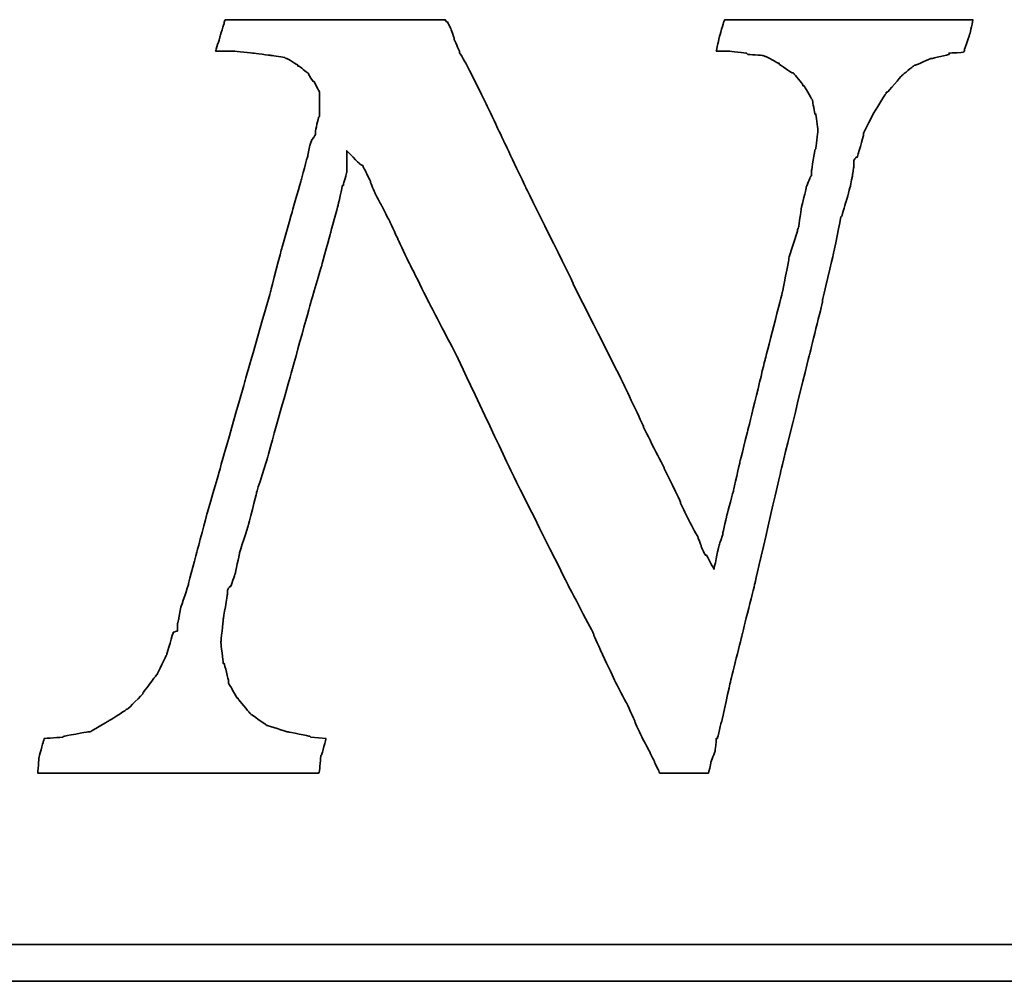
# Model space of a CAD drawing. Header units: millimetres. Extents: x 13 to 548, y 152 to 342.
# Tile 43 of 47: x 442.71 to 448.39, y 198.62 to 204.16. Entities that reach past the tile are written whole.
import ezdxf

# ---------------------------------------------------------------- set-up
doc = ezdxf.new("R2010")
doc.units = ezdxf.units.MM
doc.header["$LTSCALE"] = 0.15
doc.layers.add('DIM', color=4, linetype='CONTINUOUS')
doc.layers.add('layer 1', color=7, linetype='CONTINUOUS')

# ---------------------------------------------------------------- blocks, each defined once
blk = doc.blocks.new('TBI MOTION logo(完整正式版)')
at = {"layer": 'layer 1', "color": 22, "lineweight": 35}
for points, knots in [([(58.92625, -7.91875), (58.92625, -7.91875), (58.58625, -7.89375), (58.58625, -7.89375), (58.58625, -7.89375), (58.58625, -7.89375), (58.56625, -7.87125), (58.56625, -7.87125), (58.56625, -7.87125), (58.56625, -7.87125), (58.08375, -7.77375), (58.08375, -7.77375), (58.08375, -7.77375), (58.08375, -7.77375), (58.06125, -7.77375), (58.06125, -7.77375), (58.06125, -7.77375), (58.06125, -7.77375), (57.62625, -7.63125), (57.62625, -7.63125), (57.62625, -7.63125), (57.62625, -7.63125), (57.60625, -7.63125), (57.60625, -7.63125), (57.60625, -7.63125), (57.60625, -7.63125), (57.58125, -7.60625), (57.58125, -7.60625), (57.58125, -7.60625), (57.58125, -7.60625), (57.26625, -7.38875), (57.26625, -7.38875), (57.26625, -7.38875), (57.26625, -7.38875), (57.24625, -7.36875), (57.24625, -7.36875), (57.24625, -7.36875), (57.24625, -7.36875), (57.22125, -7.34375), (57.22125, -7.34375), (57.22125, -7.34375), (57.22125, -7.34375), (56.98125, -7.05375), (56.98125, -7.05375), (56.98125, -7.05375), (56.98125, -7.05375), (56.98125, -7.02875), (56.98125, -7.02875), (56.98125, -7.02875), (56.98125, -7.02875), (56.95625, -7.02875), (56.95625, -7.02875), (56.95625, -7.02875), (56.95625, -7.02875), (56.76625, -6.69625), (56.76625, -6.69625), (56.76625, -6.69625), (56.76625, -6.69625), (56.76625, -6.67125), (56.76625, -6.67125), (56.76625, -6.67125), (56.76625, -6.67125), (56.76625, -6.64875), (56.76625, -6.64875), (56.76625, -6.64875), (56.76625, -6.64875), (56.67125, -6.26375), (56.67125, -6.26375), (56.67125, -6.26375), (56.67125, -6.26375), (56.64625, -6.26375), (56.64625, -6.26375), (56.64625, -6.26375), (56.64625, -6.26375), (56.64625, -6.23875), (56.64625, -6.23875), (56.64625, -6.23875), (56.64625, -6.23875), (56.59625, -5.80875), (56.59625, -5.80875), (56.59625, -5.80875), (56.59625, -5.80875), (56.59625, -5.78375), (56.59625, -5.78375), (56.59625, -5.78375), (56.59625, -5.78375), (56.64625, -5.30375), (56.64625, -5.30375), (56.64625, -5.30375), (56.64625, -5.30375), (56.64625, -5.27875), (56.64625, -5.27875), (56.64625, -5.27875), (56.64625, -5.27875), (56.74125, -4.72875), (56.74125, -4.72875), (56.74125, -4.72875), (56.74125, -4.72875), (56.74125, -4.67875), (56.74125, -4.67875), (56.74125, -4.67875), (56.74125, -4.67875), (56.74125, -4.63375), (56.74125, -4.63375), (56.74125, -4.63375), (56.74125, -4.63375), (56.79125, -4.55875), (56.79125, -4.55875), (56.79125, -4.55875), (56.79125, -4.55875), (56.81125, -4.55875), (56.81125, -4.55875), (56.81125, -4.55875), (56.81125, -4.55875), (56.91125, -4.27375), (56.91125, -4.27375), (56.91125, -4.27375), (56.91125, -4.27375), (57.00625, -3.83874), (57.00625, -3.83874), (57.00625, -3.83874), (57.00625, -3.83874), (57.00625, -3.81374), (57.00625, -3.81374), (57.00625, -3.81374), (57.00625, -3.81374), (57.19875, -3.21374), (57.19875, -3.21374), (57.19875, -3.21374), (57.19875, -3.21374), (57.38625, -2.49625), (57.38625, -2.49625), (57.38625, -2.49625), (57.38625, -2.49625), (57.38625, -2.47374), (57.38625, -2.47374), (57.38625, -2.47374), (57.38625, -2.47374), (57.62625, -1.70375), (57.62625, -1.70375), (57.62625, -1.70375), (57.62625, -1.70375), (58.10625, 0.00125), (58.10625, 0.00125), (58.10625, 0.00125), (58.10625, 0.00125), (58.58625, 1.72625), (58.58625, 1.72625), (58.58625, 1.72625), (58.58625, 1.72625), (58.82625, 2.54125), (58.82625, 2.54125), (58.82625, 2.54125), (58.82625, 2.54125), (58.82625, 2.56374), (58.82625, 2.56374), (58.82625, 2.56374), (58.82625, 2.56374), (59.02125, 3.26125), (59.02125, 3.26125), (59.02125, 3.26125), (59.02125, 3.26125), (59.18625, 3.86125), (59.18625, 3.86125), (59.18625, 3.86125), (59.18625, 3.86125), (59.28625, 4.31875), (59.28625, 4.31875), (59.28625, 4.31875), (59.28625, 4.31875), (59.30625, 4.31875), (59.30625, 4.31875), (59.30625, 4.31875), (59.30625, 4.31875), (59.30625, 4.34125), (59.30625, 4.34125), (59.30625, 4.34125), (59.30625, 4.34125), (59.38125, 4.60625), (59.38125, 4.60625), (59.38125, 4.60625), (59.38125, 4.60625), (59.38125, 4.65125), (59.38125, 4.65125), (59.38125, 4.65125), (59.38125, 4.65125), (59.38125, 5.08625), (59.38125, 5.08625), (59.38125, 5.08625), (59.38125, 5.08625), (59.66625, 4.79624), (59.66625, 4.79624), (59.66625, 4.79624), (59.66625, 4.79624), (59.74125, 4.75124), (59.74125, 4.75124), (59.74125, 4.75124), (59.74125, 4.75124), (59.74125, 4.72624), (59.74125, 4.72624), (59.74125, 4.72624), (59.74125, 4.72624), (59.76125, 4.70124), (59.76125, 4.70124), (59.76125, 4.70124), (59.76125, 4.70124), (59.81125, 4.60625), (59.81125, 4.60625), (59.81125, 4.60625), (59.81125, 4.60625), (59.90625, 4.41125), (59.90625, 4.41125), (59.90625, 4.41125), (59.90625, 4.41125), (59.90625, 4.39125), (59.90625, 4.39125), (59.90625, 4.39125), (59.90625, 4.39125), (60.00375, 4.15124), (60.00375, 4.15124), (60.00375, 4.15124), (60.00375, 4.15124), (60.14625, 3.88374), (60.14625, 3.88374), (60.14625, 3.88374), (60.14625, 3.88374), (60.34125, 3.50124), (60.34125, 3.50124), (60.34125, 3.50124), (60.34125, 3.50124), (60.53125, 3.09125), (60.53125, 3.09125), (60.53125, 3.09125), (60.53125, 3.09125), (60.74625, 2.63625), (60.74625, 2.63625), (60.74625, 2.63625), (60.74625, 2.63625), (61.25125, 1.63124), (61.25125, 1.63124), (61.25125, 1.63124), (61.25125, 1.63124), (61.85125, 0.47625), (61.85125, 0.47625), (61.85125, 0.47625), (61.85125, 0.47625), (63.02625, -2.01874), (63.02625, -2.01874), (63.02625, -2.01874), (63.02625, -2.01874), (64.27625, -4.51374), (64.27625, -4.51374), (64.27625, -4.51374), (64.27625, -4.51374), (64.85125, -5.61375), (64.85125, -5.61375), (64.85125, -5.61375), (64.85125, -5.61375), (64.85125, -5.64125), (64.85125, -5.64125), (64.85125, -5.64125), (64.85125, -5.64125), (65.32875, -6.67125), (65.32875, -6.67125), (65.32875, -6.67125), (65.32875, -6.67125), (65.57125, -7.12875), (65.57125, -7.12875), (65.57125, -7.12875), (65.57125, -7.12875), (65.76125, -7.53625), (65.76125, -7.53625), (65.76125, -7.53625), (65.76125, -7.53625), (65.76125, -7.55625), (65.76125, -7.55625), (65.76125, -7.55625), (65.76125, -7.55625), (65.90375, -7.87125), (65.90375, -7.87125), (65.90375, -7.87125), (65.90375, -7.87125), (66.07125, -8.18125), (66.07125, -8.18125), (66.07125, -8.18125), (66.07125, -8.18125), (66.19125, -8.42375), (66.19125, -8.42375), (66.19125, -8.42375), (66.19125, -8.42375), (66.19125, -8.44375), (66.19125, -8.44375), (66.19125, -8.44375), (66.19125, -8.44375), (66.29125, -8.63875), (66.29125, -8.63875), (66.29125, -8.63875), (66.29125, -8.63875), (66.31125, -8.68625), (66.31125, -8.68625), (66.31125, -8.68625), (66.31125, -8.68625), (66.38375, -8.68625), (66.38375, -8.68625), (66.38375, -8.68625), (66.38375, -8.68625), (66.84125, -8.68625), (66.84125, -8.68625), (66.84125, -8.68625), (66.84125, -8.68625), (67.29625, -8.68625), (67.29625, -8.68625), (67.29625, -8.68625), (67.29625, -8.68625), (67.36625, -8.68625), (67.36625, -8.68625), (67.36625, -8.68625), (67.36625, -8.68625), (67.39125, -8.68625), (67.39125, -8.68625), (67.39125, -8.68625), (67.39125, -8.68625), (67.44125, -8.46875), (67.44125, -8.46875), (67.44125, -8.46875), (67.44125, -8.46875), (67.44125, -8.44375), (67.44125, -8.44375), (67.44125, -8.44375), (67.44125, -8.44375), (67.53625, -8.20375), (67.53625, -8.20375), (67.53625, -8.20375), (67.53625, -8.20375), (67.56125, -7.94375), (67.56125, -7.94375), (67.56125, -7.94375), (67.56125, -7.94375), (67.56125, -7.91875), (67.56125, -7.91875), (67.56125, -7.91875), (67.56125, -7.91875), (67.58625, -7.91875), (67.58625, -7.91875), (67.58625, -7.91875), (67.58625, -7.91875), (67.68125, -7.53625), (67.68125, -7.53625), (67.68125, -7.53625), (67.68125, -7.53625), (67.87375, -6.67125), (67.87375, -6.67125), (67.87375, -6.67125), (67.87375, -6.67125), (68.13625, -5.61375), (68.13625, -5.61375), (68.13625, -5.61375), (68.13625, -5.61375), (68.42375, -4.46374), (68.42375, -4.46374), (68.42375, -4.46374), (68.42375, -4.46374), (68.99875, -1.96874), (68.99875, -1.96874), (68.99875, -1.96874), (68.99875, -1.96874), (69.62625, 0.57625), (69.62625, 0.57625), (69.62625, 0.57625), (69.62625, 0.57625), (69.91125, 1.72625), (69.91125, 1.72625), (69.91125, 1.72625), (69.91125, 1.72625), (69.91125, 1.77625), (69.91125, 1.77625), (69.91125, 1.77625), (69.91125, 1.77625), (70.15125, 2.78124), (70.15125, 2.78124), (70.15125, 2.78124), (70.15125, 2.78124), (70.32125, 3.62125), (70.32125, 3.62125), (70.32125, 3.62125), (70.32125, 3.62125), (70.34125, 3.64625), (70.34125, 3.64625), (70.34125, 3.64625), (70.34125, 3.64625), (70.44125, 3.98125), (70.44125, 3.98125), (70.44125, 3.98125), (70.44125, 3.98125), (70.53625, 4.31875), (70.53625, 4.31875), (70.53625, 4.31875), (70.53625, 4.31875), (70.58125, 4.55875), (70.58125, 4.55875), (70.58125, 4.55875), (70.58125, 4.55875), (70.60625, 4.72624), (70.60625, 4.72624), (70.60625, 4.72624), (70.60625, 4.72624), (70.60625, 4.79624), (70.60625, 4.79624), (70.60625, 4.79624), (70.60625, 4.79624), (70.60625, 4.87125), (70.60625, 4.87125), (70.60625, 4.87125), (70.60625, 4.87125), (70.65625, 4.94125), (70.65625, 4.94125), (70.65625, 4.94125), (70.65625, 4.94125), (70.68125, 4.94125), (70.68125, 4.94125), (70.68125, 4.94125), (70.68125, 4.94125), (70.82125, 5.42125), (70.82125, 5.42125), (70.82125, 5.42125), (70.82125, 5.42125), (70.82125, 5.44625), (70.82125, 5.44625), (70.82125, 5.44625), (70.82125, 5.44625), (70.82125, 5.47125), (70.82125, 5.47125), (70.82125, 5.47125), (70.82125, 5.47125), (71.06125, 5.94625), (71.06125, 5.94625), (71.06125, 5.94625), (71.06125, 5.94625), (71.30125, 6.33124), (71.30125, 6.33124), (71.30125, 6.33124), (71.30125, 6.33124), (71.32625, 6.35625), (71.32625, 6.35625), (71.32625, 6.35625), (71.32625, 6.35625), (71.32625, 6.38124), (71.32625, 6.38124), (71.32625, 6.38124), (71.32625, 6.38124), (71.35125, 6.38124), (71.35125, 6.38124), (71.35125, 6.38124), (71.35125, 6.38124), (71.66125, 6.74125), (71.66125, 6.74125), (71.66125, 6.74125), (71.66125, 6.74125), (71.68625, 6.76625), (71.68625, 6.76625), (71.68625, 6.76625), (71.68625, 6.76625), (71.92625, 6.95624), (71.92625, 6.95624), (71.92625, 6.95624), (71.92625, 6.95624), (71.95125, 6.98125), (71.95125, 6.98125), (71.95125, 6.98125), (71.95125, 6.98125), (71.97625, 6.98125), (71.97625, 6.98125), (71.97625, 6.98125), (71.97625, 6.98125), (72.31125, 7.12624), (72.31125, 7.12624), (72.31125, 7.12624), (72.31125, 7.12624), (72.33375, 7.12624), (72.33375, 7.12624), (72.33375, 7.12624), (72.33375, 7.12624), (72.71625, 7.21875), (72.71625, 7.21875), (72.71625, 7.21875), (72.71625, 7.21875), (72.71625, 7.24624), (72.71625, 7.24624), (72.71625, 7.24624), (72.71625, 7.24624), (72.74125, 7.24624), (72.74125, 7.24624), (72.74125, 7.24624), (72.74125, 7.24624), (73.03124, 7.26624), (73.03124, 7.26624), (73.03124, 7.26624), (73.03124, 7.26624), (73.05375, 7.29125), (73.05375, 7.29125), (73.05375, 7.29125), (73.05375, 7.29125), (73.05375, 7.31625), (73.05375, 7.31625), (73.05375, 7.31625), (73.05375, 7.31625), (73.17625, 7.67625), (73.17625, 7.67625), (73.17625, 7.67625), (73.17625, 7.67625), (73.24625, 7.98625), (73.24625, 7.98625), (73.24625, 7.98625), (73.24625, 7.98625), (73.19625, 7.98625), (73.19625, 7.98625), (73.19625, 7.98625), (73.19625, 7.98625), (72.93625, 7.98625), (72.93625, 7.98625), (72.93625, 7.98625), (72.93625, 7.98625), (72.55125, 7.98625), (72.55125, 7.98625), (72.55125, 7.98625), (72.55125, 7.98625), (72.09625, 7.98625), (72.09625, 7.98625), (72.09625, 7.98625), (72.09625, 7.98625), (71.64125, 7.98625), (71.64125, 7.98625), (71.64125, 7.98625), (71.64125, 7.98625), (70.53625, 7.98625), (70.53625, 7.98625), (70.53625, 7.98625), (70.53625, 7.98625), (69.47875, 7.98625), (69.47875, 7.98625), (69.47875, 7.98625), (69.47875, 7.98625), (68.95125, 7.98625), (68.95125, 7.98625), (68.95125, 7.98625), (68.95125, 7.98625), (68.52125, 7.98625), (68.52125, 7.98625), (68.52125, 7.98625), (68.52125, 7.98625), (68.13625, 7.98625), (68.13625, 7.98625), (68.13625, 7.98625), (68.13625, 7.98625), (67.87375, 7.98625), (67.87375, 7.98625), (67.87375, 7.98625), (67.87375, 7.98625), (67.75125, 7.98625), (67.75125, 7.98625), (67.75125, 7.98625), (67.75125, 7.98625), (67.72625, 7.94125), (67.72625, 7.94125), (67.72625, 7.94125), (67.72625, 7.94125), (67.63125, 7.60625), (67.63125, 7.60625), (67.63125, 7.60625), (67.63125, 7.60625), (67.56125, 7.29125), (67.56125, 7.29125), (67.56125, 7.29125), (67.56125, 7.29125), (67.72625, 7.29125), (67.72625, 7.29125), (67.72625, 7.29125), (67.72625, 7.29125), (67.82625, 7.29125), (67.82625, 7.29125), (67.82625, 7.29125), (67.82625, 7.29125), (67.84625, 7.29125), (67.84625, 7.29125), (67.84625, 7.29125), (67.84625, 7.29125), (68.23125, 7.24624), (68.23125, 7.24624), (68.23125, 7.24624), (68.23125, 7.24624), (68.25875, 7.21875), (68.25875, 7.21875), (68.25875, 7.21875), (68.25875, 7.21875), (68.59125, 7.19624), (68.59125, 7.19624), (68.59125, 7.19624), (68.59125, 7.19624), (68.64125, 7.17125), (68.64125, 7.17125), (68.64125, 7.17125), (68.64125, 7.17125), (68.66625, 7.17125), (68.66625, 7.17125), (68.66625, 7.17125), (68.66625, 7.17125), (68.92625, 7.02624), (68.92625, 7.02624), (68.92625, 7.02624), (68.92625, 7.02624), (68.95125, 7.02624), (68.95125, 7.02624), (68.95125, 7.02624), (68.95125, 7.02624), (68.95125, 7.00624), (68.95125, 7.00624), (68.95125, 7.00624), (68.95125, 7.00624), (69.23875, 6.81125), (69.23875, 6.81125), (69.23875, 6.81125), (69.23875, 6.81125), (69.26625, 6.81125), (69.26625, 6.81125), (69.26625, 6.81125), (69.26625, 6.81125), (69.28625, 6.78625), (69.28625, 6.78625), (69.28625, 6.78625), (69.28625, 6.78625), (69.47875, 6.54875), (69.47875, 6.54875), (69.47875, 6.54875), (69.47875, 6.54875), (69.47875, 6.52375), (69.47875, 6.52375), (69.47875, 6.52375), (69.47875, 6.52375), (69.50625, 6.52375), (69.50625, 6.52375), (69.50625, 6.52375), (69.50625, 6.52375), (69.67125, 6.23625), (69.67125, 6.23625), (69.67125, 6.23625), (69.67125, 6.23625), (69.69375, 6.21125), (69.69375, 6.21125), (69.69375, 6.21125), (69.69375, 6.21125), (69.69375, 6.18625), (69.69375, 6.18625), (69.69375, 6.18625), (69.69375, 6.18625), (69.74625, 5.89875), (69.74625, 5.89875), (69.74625, 5.89875), (69.74625, 5.89875), (69.76625, 5.89875), (69.76625, 5.89875), (69.76625, 5.89875), (69.76625, 5.89875), (69.81375, 5.56625), (69.81375, 5.56625), (69.81375, 5.56625), (69.81375, 5.56625), (69.81375, 5.54125), (69.81375, 5.54125), (69.81375, 5.54125), (69.81375, 5.54125), (69.81375, 5.51625), (69.81375, 5.51625), (69.81375, 5.51625), (69.81375, 5.51625), (69.76625, 5.13125), (69.76625, 5.13125), (69.76625, 5.13125), (69.76625, 5.13125), (69.74625, 5.10874), (69.74625, 5.10874), (69.74625, 5.10874), (69.74625, 5.10874), (69.67125, 4.65125), (69.67125, 4.65125), (69.67125, 4.65125), (69.67125, 4.65125), (69.67125, 4.55875), (69.67125, 4.55875), (69.67125, 4.55875), (69.67125, 4.55875), (69.67125, 4.53125), (69.67125, 4.53125), (69.67125, 4.53125), (69.67125, 4.53125), (69.64625, 4.50874), (69.64625, 4.50874), (69.64625, 4.50874), (69.64625, 4.50874), (69.55125, 4.27125), (69.55125, 4.27125), (69.55125, 4.27125), (69.55125, 4.27125), (69.55125, 4.24625), (69.55125, 4.24625), (69.55125, 4.24625), (69.55125, 4.24625), (69.45375, 3.86125), (69.45375, 3.86125), (69.45375, 3.86125), (69.45375, 3.86125), (69.38625, 3.40624), (69.38625, 3.40624), (69.38625, 3.40624), (69.38625, 3.40624), (69.35875, 3.33125), (69.35875, 3.33125), (69.35875, 3.33125), (69.35875, 3.33125), (69.35875, 3.30875), (69.35875, 3.30875), (69.35875, 3.30875), (69.35875, 3.30875), (69.16625, 2.71125), (69.16625, 2.71125), (69.16625, 2.71125), (69.16625, 2.71125), (69.16625, 2.66375), (69.16625, 2.66375), (69.16625, 2.66375), (69.16625, 2.66375), (69.02625, 1.96374), (69.02625, 1.96374), (69.02625, 1.96374), (69.02625, 1.96374), (68.64125, 0.45624), (68.64125, 0.45624), (68.64125, 0.45624), (68.64125, 0.45624), (68.25875, -1.10625), (68.25875, -1.10625), (68.25875, -1.10625), (68.25875, -1.10625), (68.08625, -1.80125), (68.08625, -1.80125), (68.08625, -1.80125), (68.08625, -1.80125), (67.94625, -2.42625), (67.94625, -2.42625), (67.94625, -2.42625), (67.94625, -2.42625), (67.80125, -2.95375), (67.80125, -2.95375), (67.80125, -2.95375), (67.80125, -2.95375), (67.70625, -3.38375), (67.70625, -3.38375), (67.70625, -3.38375), (67.70625, -3.38375), (67.70625, -3.40875), (67.70625, -3.40875), (67.70625, -3.40875), (67.70625, -3.40875), (67.63125, -3.62375), (67.63125, -3.62375), (67.63125, -3.62375), (67.63125, -3.62375), (67.60625, -3.72125), (67.60625, -3.72125), (67.60625, -3.72125), (67.60625, -3.72125), (67.51125, -4.17375), (67.51125, -4.17375), (67.51125, -4.17375), (67.51125, -4.17375), (67.34625, -3.86374), (67.34625, -3.86374), (67.34625, -3.86374), (67.34625, -3.86374), (67.32125, -3.86374), (67.32125, -3.86374), (67.32125, -3.86374), (67.32125, -3.86374), (67.27125, -3.76874), (67.27125, -3.76874), (67.27125, -3.76874), (67.27125, -3.76874), (67.22625, -3.67374), (67.22625, -3.67374), (67.22625, -3.67374), (67.22625, -3.67374), (67.22625, -3.64875), (67.22625, -3.64875), (67.22625, -3.64875), (67.22625, -3.64875), (67.15125, -3.45375), (67.15125, -3.45375), (67.15125, -3.45375), (67.15125, -3.45375), (67.05625, -3.28875), (67.05625, -3.28875), (67.05625, -3.28875), (67.05625, -3.28875), (66.91125, -3.00125), (66.91125, -3.00125), (66.91125, -3.00125), (66.91125, -3.00125), (66.77125, -2.71375), (66.77125, -2.71375), (66.77125, -2.71375), (66.77125, -2.71375), (66.77125, -2.68875), (66.77125, -2.68875), (66.77125, -2.68875), (66.77125, -2.68875), (66.41125, -1.94374), (66.41125, -1.94374), (66.41125, -1.94374), (66.41125, -1.94374), (65.95125, -1.03375), (65.95125, -1.03375), (65.95125, -1.03375), (65.95125, -1.03375), (65.95125, -1.00875), (65.95125, -1.00875), (65.95125, -1.00875), (65.95125, -1.00875), (65.49625, -0.04874), (65.49625, -0.04874), (65.49625, -0.04874), (65.49625, -0.04874), (64.39375, 2.13624), (64.39375, 2.13624), (64.39375, 2.13624), (64.39375, 2.13624), (64.39375, 2.15624), (64.39375, 2.15624), (64.39375, 2.15624), (64.39375, 2.15624), (63.33625, 4.29125), (63.33625, 4.29125), (63.33625, 4.29125), (63.33625, 4.29125), (62.85625, 5.30125), (62.85625, 5.30125), (62.85625, 5.30125), (62.85625, 5.30125), (62.42625, 6.21125), (62.42625, 6.21125), (62.42625, 6.21125), (62.42625, 6.21125), (62.04125, 6.98125), (62.04125, 6.98125), (62.04125, 6.98125), (62.04125, 6.98125), (61.87375, 7.26624), (61.87375, 7.26624), (61.87375, 7.26624), (61.87375, 7.26624), (61.87375, 7.29125), (61.87375, 7.29125), (61.87375, 7.29125), (61.87375, 7.29125), (61.75625, 7.55625), (61.75625, 7.55625), (61.75625, 7.55625), (61.75625, 7.55625), (61.75625, 7.58124), (61.75625, 7.58124), (61.75625, 7.58124), (61.75625, 7.58124), (61.68375, 7.79375), (61.68375, 7.79375), (61.68375, 7.79375), (61.68375, 7.79375), (61.61125, 7.94125), (61.61125, 7.94125), (61.61125, 7.94125), (61.61125, 7.94125), (61.58625, 7.94125), (61.58625, 7.94125), (61.58625, 7.94125), (61.58625, 7.94125), (61.56375, 7.98625), (61.56375, 7.98625), (61.56375, 7.98625), (61.56375, 7.98625), (61.41875, 7.98625), (61.41875, 7.98625), (61.41875, 7.98625), (61.41875, 7.98625), (61.18125, 7.98625), (61.18125, 7.98625), (61.18125, 7.98625), (61.18125, 7.98625), (60.84125, 7.98625), (60.84125, 7.98625), (60.84125, 7.98625), (60.84125, 7.98625), (60.02625, 7.98625), (60.02625, 7.98625), (60.02625, 7.98625), (60.02625, 7.98625), (59.11625, 7.98625), (59.11625, 7.98625), (59.11625, 7.98625), (59.11625, 7.98625), (58.15625, 7.98625), (58.15625, 7.98625), (58.15625, 7.98625), (58.15625, 7.98625), (57.34125, 7.98625), (57.34125, 7.98625), (57.34125, 7.98625), (57.34125, 7.98625), (57.00625, 7.98625), (57.00625, 7.98625), (57.00625, 7.98625), (57.00625, 7.98625), (56.76625, 7.98625), (56.76625, 7.98625), (56.76625, 7.98625), (56.76625, 7.98625), (56.69125, 7.98625), (56.69125, 7.98625), (56.69125, 7.98625), (56.69125, 7.98625), (56.67125, 7.94125), (56.67125, 7.94125), (56.67125, 7.94125), (56.67125, 7.94125), (56.67125, 7.91625), (56.67125, 7.91625), (56.67125, 7.91625), (56.67125, 7.91625), (56.57125, 7.60625), (56.57125, 7.60625), (56.57125, 7.60625), (56.57125, 7.60625), (56.57125, 7.58124), (56.57125, 7.58124), (56.57125, 7.58124), (56.57125, 7.58124), (56.47625, 7.29125), (56.47625, 7.29125), (56.47625, 7.29125), (56.47625, 7.29125), (56.57125, 7.29125), (56.57125, 7.29125), (56.57125, 7.29125), (56.57125, 7.29125), (56.76625, 7.29125), (56.76625, 7.29125), (56.76625, 7.29125), (56.76625, 7.29125), (56.86125, 7.29125), (56.86125, 7.29125), (56.86125, 7.29125), (56.86125, 7.29125), (56.88625, 7.29125), (56.88625, 7.29125), (56.88625, 7.29125), (56.88625, 7.29125), (57.31625, 7.24624), (57.31625, 7.24624), (57.31625, 7.24624), (57.31625, 7.24624), (57.70125, 7.19624), (57.70125, 7.19624), (57.70125, 7.19624), (57.70125, 7.19624), (57.72625, 7.19624), (57.72625, 7.19624), (57.72625, 7.19624), (57.72625, 7.19624), (58.01125, 7.14624), (58.01125, 7.14624), (58.01125, 7.14624), (58.01125, 7.14624), (58.03625, 7.12624), (58.03625, 7.12624), (58.03625, 7.12624), (58.03625, 7.12624), (58.06125, 7.12624), (58.06125, 7.12624), (58.06125, 7.12624), (58.06125, 7.12624), (58.30125, 6.98125), (58.30125, 6.98125), (58.30125, 6.98125), (58.30125, 6.98125), (58.30125, 6.95624), (58.30125, 6.95624), (58.30125, 6.95624), (58.30125, 6.95624), (58.32375, 6.95624), (58.32375, 6.95624), (58.32375, 6.95624), (58.32375, 6.95624), (58.51625, 6.81125), (58.51625, 6.81125), (58.51625, 6.81125), (58.51625, 6.81125), (58.54125, 6.78625), (58.54125, 6.78625), (58.54125, 6.78625), (58.54125, 6.78625), (58.54125, 6.76625), (58.54125, 6.76625), (58.54125, 6.76625), (58.54125, 6.76625), (58.63625, 6.62124), (58.63625, 6.62124), (58.63625, 6.62124), (58.63625, 6.62124), (58.65875, 6.62124), (58.65875, 6.62124), (58.65875, 6.62124), (58.65875, 6.62124), (58.75625, 6.42625), (58.75625, 6.42625), (58.75625, 6.42625), (58.75625, 6.42625), (58.77875, 6.38124), (58.77875, 6.38124), (58.77875, 6.38124), (58.77875, 6.38124), (58.77875, 6.33124), (58.77875, 6.33124), (58.77875, 6.33124), (58.77875, 6.33124), (58.77875, 6.09125), (58.77875, 6.09125), (58.77875, 6.09125), (58.77875, 6.09125), (58.77875, 5.85125), (58.77875, 5.85125), (58.77875, 5.85125), (58.77875, 5.85125), (58.75625, 5.82625), (58.75625, 5.82625), (58.75625, 5.82625), (58.75625, 5.82625), (58.68625, 5.51625), (58.68625, 5.51625), (58.68625, 5.51625), (58.68625, 5.51625), (58.68625, 5.47125), (58.68625, 5.47125), (58.68625, 5.47125), (58.68625, 5.47125), (58.68625, 5.44625), (58.68625, 5.44625), (58.68625, 5.44625), (58.68625, 5.44625), (58.65875, 5.39625), (58.65875, 5.39625), (58.65875, 5.39625), (58.65875, 5.39625), (58.61125, 5.32624), (58.61125, 5.32624), (58.61125, 5.32624), (58.61125, 5.32624), (58.56625, 5.20375), (58.56625, 5.20375), (58.56625, 5.20375), (58.56625, 5.20375), (58.51625, 4.99125), (58.51625, 4.99125), (58.51625, 4.99125), (58.51625, 4.99125), (58.51625, 4.96625), (58.51625, 4.96625), (58.51625, 4.96625), (58.51625, 4.96625), (58.37125, 4.43625), (58.37125, 4.43625), (58.37125, 4.43625), (58.37125, 4.43625), (58.18125, 3.76625), (58.18125, 3.76625), (58.18125, 3.76625), (58.18125, 3.76625), (57.94125, 2.92624), (57.94125, 2.92624), (57.94125, 2.92624), (57.94125, 2.92624), (57.70125, 1.98874), (57.70125, 1.98874), (57.70125, 1.98874), (57.70125, 1.98874), (57.12625, -0.02374), (57.12625, -0.02374), (57.12625, -0.02374), (57.12625, -0.02374), (56.55125, -2.03875), (56.55125, -2.03875), (56.55125, -2.03875), (56.55125, -2.03875), (56.28625, -2.95375), (56.28625, -2.95375), (56.28625, -2.95375), (56.28625, -2.95375), (56.07125, -3.76874), (56.07125, -3.76874), (56.07125, -3.76874), (56.07125, -3.76874), (55.87625, -4.48874), (55.87625, -4.48874), (55.87625, -4.48874), (55.87625, -4.48874), (55.87625, -4.51374), (55.87625, -4.51374), (55.87625, -4.51374), (55.87625, -4.51374), (55.71125, -5.01625), (55.71125, -5.01625), (55.71125, -5.01625), (55.71125, -5.01625), (55.66125, -5.25375), (55.66125, -5.25375), (55.66125, -5.25375), (55.66125, -5.25375), (55.66125, -5.27875), (55.66125, -5.27875), (55.66125, -5.27875), (55.66125, -5.27875), (55.63625, -5.37375), (55.63625, -5.37375), (55.63625, -5.37375), (55.63625, -5.37375), (55.63625, -5.42375), (55.63625, -5.42375), (55.63625, -5.42375), (55.63625, -5.42375), (55.63625, -5.54125), (55.63625, -5.54125), (55.63625, -5.54125), (55.63625, -5.54125), (55.54125, -5.56875), (55.54125, -5.56875), (55.54125, -5.56875), (55.54125, -5.56875), (55.39625, -6.04875), (55.39625, -6.04875), (55.39625, -6.04875), (55.39625, -6.04875), (55.39625, -6.06875), (55.39625, -6.06875), (55.39625, -6.06875), (55.39625, -6.06875), (55.18125, -6.50375), (55.18125, -6.50375), (55.18125, -6.50375), (55.18125, -6.50375), (55.15625, -6.52875), (55.15625, -6.52875), (55.15625, -6.52875), (55.15625, -6.52875), (54.86875, -6.91125), (54.86875, -6.91125), (54.86875, -6.91125), (54.86875, -6.91125), (54.86875, -6.93375), (54.86875, -6.93375), (54.86875, -6.93375), (54.86875, -6.93375), (54.53125, -7.26875), (54.53125, -7.26875), (54.53125, -7.26875), (54.53125, -7.26875), (54.51125, -7.26875), (54.51125, -7.26875), (54.51125, -7.26875), (54.51125, -7.26875), (54.48625, -7.29625), (54.48625, -7.29625), (54.48625, -7.29625), (54.48625, -7.29625), (54.10375, -7.53625), (54.10375, -7.53625), (54.10375, -7.53625), (54.10375, -7.53625), (53.69625, -7.77375), (53.69625, -7.77375), (53.69625, -7.77375), (53.69625, -7.77375), (53.67125, -7.77375), (53.67125, -7.77375), (53.67125, -7.77375), (53.67125, -7.77375), (53.64625, -7.77375), (53.64625, -7.77375), (53.64625, -7.77375), (53.64625, -7.77375), (53.11625, -7.87125), (53.11625, -7.87125), (53.11625, -7.87125), (53.11625, -7.87125), (53.09625, -7.89375), (53.09625, -7.89375), (53.09625, -7.89375), (53.09625, -7.89375), (52.68625, -7.91875), (52.68625, -7.91875), (52.68625, -7.91875), (52.68625, -7.91875), (52.66125, -7.99125), (52.66125, -7.99125), (52.66125, -7.99125), (52.66125, -7.99125), (52.56625, -8.34875), (52.56625, -8.34875), (52.56625, -8.34875), (52.56625, -8.34875), (52.54125, -8.68625), (52.54125, -8.68625), (52.54125, -8.68625), (52.54125, -8.68625), (52.58875, -8.68625), (52.58875, -8.68625), (52.58875, -8.68625), (52.58875, -8.68625), (52.87625, -8.68625), (52.87625, -8.68625), (52.87625, -8.68625), (52.87625, -8.68625), (53.33625, -8.68625), (53.33625, -8.68625), (53.33625, -8.68625), (53.33625, -8.68625), (53.79125, -8.68625), (53.79125, -8.68625), (53.79125, -8.68625), (53.79125, -8.68625), (54.36625, -8.68625), (54.36625, -8.68625), (54.36625, -8.68625), (54.36625, -8.68625), (55.59125, -8.68625), (55.59125, -8.68625), (55.59125, -8.68625), (55.59125, -8.68625), (56.76625, -8.68625), (56.76625, -8.68625), (56.76625, -8.68625), (56.76625, -8.68625), (57.34125, -8.68625), (57.34125, -8.68625), (57.34125, -8.68625), (57.34125, -8.68625), (57.82125, -8.68625), (57.82125, -8.68625), (57.82125, -8.68625), (57.82125, -8.68625), (58.25125, -8.68625), (58.25125, -8.68625), (58.25125, -8.68625), (58.25125, -8.68625), (58.58625, -8.68625), (58.58625, -8.68625), (58.58625, -8.68625), (58.58625, -8.68625), (58.75625, -8.68625), (58.75625, -8.68625), (58.75625, -8.68625), (58.75625, -8.68625), (58.77875, -8.63875), (58.77875, -8.63875), (58.77875, -8.63875), (58.77875, -8.63875), (58.80625, -8.30375), (58.80625, -8.30375), (58.80625, -8.30375), (58.80625, -8.30375), (58.82625, -8.27875), (58.82625, -8.27875), (58.82625, -8.27875), (58.82625, -8.27875), (58.92625, -7.91875), (58.92625, -7.91875)], [0, 0, 0, 0, 0.003125, 0.003125, 0.003125, 0.00312501, 0.00625, 0.00625, 0.00625, 0.00625001, 0.009375, 0.009375, 0.009375, 0.00937501, 0.0125, 0.0125, 0.0125, 0.01250001, 0.015625, 0.015625, 0.015625, 0.01562501, 0.01875, 0.01875, 0.01875, 0.01875001, 0.021875, 0.021875, 0.021875, 0.02187501, 0.025, 0.025, 0.025, 0.02500001, 0.028125, 0.028125, 0.028125, 0.02812501, 0.03125, 0.03125, 0.03125, 0.03125001, 0.034375, 0.034375, 0.034375, 0.03437501, 0.0375, 0.0375, 0.0375, 0.03750001, 0.040625, 0.040625, 0.040625, 0.04062501, 0.04375, 0.04375, 0.04375, 0.04375001, 0.046875, 0.046875, 0.046875, 0.04687501, 0.05, 0.05, 0.05, 0.05000001, 0.053125, 0.053125, 0.053125, 0.05312501, 0.05625, 0.05625, 0.05625, 0.05625001, 0.059375, 0.059375, 0.059375, 0.05937501, 0.0625, 0.0625, 0.0625, 0.06250001, 0.065625, 0.065625, 0.065625, 0.06562501, 0.06875, 0.06875, 0.06875, 0.06875001, 0.071875, 0.071875, 0.071875, 0.07187501, 0.075, 0.075, 0.075, 0.07500001, 0.078125, 0.078125, 0.078125, 0.07812501, 0.08125, 0.08125, 0.08125, 0.08125001, 0.084375, 0.084375, 0.084375, 0.08437501, 0.0875, 0.0875, 0.0875, 0.08750001, 0.090625, 0.090625, 0.090625, 0.09062501, 0.09375, 0.09375, 0.09375, 0.09375001, 0.096875, 0.096875, 0.096875, 0.09687501, 0.1, 0.1, 0.1, 0.10000001, 0.103125, 0.103125, 0.103125, 0.10312501, 0.10625, 0.10625, 0.10625, 0.10625001, 0.109375, 0.109375, 0.109375, 0.10937501, 0.1125, 0.1125, 0.1125, 0.11250001, 0.115625, 0.115625, 0.115625, 0.11562501, 0.11875, 0.11875, 0.11875, 0.11875001, 0.121875, 0.121875, 0.121875, 0.12187501, 0.125, 0.125, 0.125, 0.12500001, 0.128125, 0.128125, 0.128125, 0.12812501, 0.13125, 0.13125, 0.13125, 0.13125001, 0.134375, 0.134375, 0.134375, 0.13437501, 0.1375, 0.1375, 0.1375, 0.13750001, 0.140625, 0.140625, 0.140625, 0.14062501, 0.14375, 0.14375, 0.14375, 0.14375001, 0.146875, 0.146875, 0.146875, 0.14687501, 0.15, 0.15, 0.15, 0.15000001, 0.153125, 0.153125, 0.153125, 0.15312501, 0.15625, 0.15625, 0.15625, 0.15625001, 0.159375, 0.159375, 0.159375, 0.15937501, 0.1625, 0.1625, 0.1625, 0.16250001, 0.165625, 0.165625, 0.165625, 0.16562501, 0.16875, 0.16875, 0.16875, 0.16875001, 0.171875, 0.171875, 0.171875, 0.17187501, 0.175, 0.175, 0.175, 0.17500001, 0.178125, 0.178125, 0.178125, 0.17812501, 0.18125, 0.18125, 0.18125, 0.18125001, 0.184375, 0.184375, 0.184375, 0.18437501, 0.1875, 0.1875, 0.1875, 0.18750001, 0.190625, 0.190625, 0.190625, 0.19062501, 0.19375, 0.19375, 0.19375, 0.19375001, 0.196875, 0.196875, 0.196875, 0.19687501, 0.2, 0.2, 0.2, 0.20000001, 0.203125, 0.203125, 0.203125, 0.20312501, 0.20625, 0.20625, 0.20625, 0.20625001, 0.209375, 0.209375, 0.209375, 0.20937501, 0.2125, 0.2125, 0.2125, 0.21250001, 0.215625, 0.215625, 0.215625, 0.21562501, 0.21875, 0.21875, 0.21875, 0.21875001, 0.221875, 0.221875, 0.221875, 0.22187501, 0.225, 0.225, 0.225, 0.22500001, 0.228125, 0.228125, 0.228125, 0.22812501, 0.23125, 0.23125, 0.23125, 0.23125001, 0.234375, 0.234375, 0.234375, 0.23437501, 0.2375, 0.2375, 0.2375, 0.23750001, 0.240625, 0.240625, 0.240625, 0.24062501, 0.24375, 0.24375, 0.24375, 0.24375001, 0.246875, 0.246875, 0.246875, 0.24687501, 0.25, 0.25, 0.25, 0.25000001, 0.253125, 0.253125, 0.253125, 0.25312501, 0.25625, 0.25625, 0.25625, 0.25625001, 0.259375, 0.259375, 0.259375, 0.25937501, 0.2625, 0.2625, 0.2625, 0.26250001, 0.265625, 0.265625, 0.265625, 0.26562501, 0.26875, 0.26875, 0.26875, 0.26875001, 0.271875, 0.271875, 0.271875, 0.27187501, 0.275, 0.275, 0.275, 0.27500001, 0.278125, 0.278125, 0.278125, 0.27812501, 0.28125, 0.28125, 0.28125, 0.28125001, 0.284375, 0.284375, 0.284375, 0.28437501, 0.2875, 0.2875, 0.2875, 0.28750001, 0.290625, 0.290625, 0.290625, 0.29062501, 0.29375, 0.29375, 0.29375, 0.29375001, 0.296875, 0.296875, 0.296875, 0.29687501, 0.3, 0.3, 0.3, 0.30000001, 0.303125, 0.303125, 0.303125, 0.30312501, 0.30625, 0.30625, 0.30625, 0.30625001, 0.309375, 0.309375, 0.309375, 0.30937501, 0.3125, 0.3125, 0.3125, 0.31250001, 0.315625, 0.315625, 0.315625, 0.31562501, 0.31875, 0.31875, 0.31875, 0.31875001, 0.321875, 0.321875, 0.321875, 0.32187501, 0.325, 0.325, 0.325, 0.32500001, 0.328125, 0.328125, 0.328125, 0.32812501, 0.33125, 0.33125, 0.33125, 0.33125001, 0.334375, 0.334375, 0.334375, 0.33437501, 0.3375, 0.3375, 0.3375, 0.33750001, 0.340625, 0.340625, 0.340625, 0.34062501, 0.34375, 0.34375, 0.34375, 0.34375001, 0.346875, 0.346875, 0.346875, 0.34687501, 0.35, 0.35, 0.35, 0.35000001, 0.353125, 0.353125, 0.353125, 0.35312501, 0.35625, 0.35625, 0.35625, 0.35625001, 0.359375, 0.359375, 0.359375, 0.35937501, 0.3625, 0.3625, 0.3625, 0.36250001, 0.365625, 0.365625, 0.365625, 0.36562501, 0.36875, 0.36875, 0.36875, 0.36875001, 0.371875, 0.371875, 0.371875, 0.37187501, 0.375, 0.375, 0.375, 0.37500001, 0.378125, 0.378125, 0.378125, 0.37812501, 0.38125, 0.38125, 0.38125, 0.38125001, 0.384375, 0.384375, 0.384375, 0.38437501, 0.3875, 0.3875, 0.3875, 0.38750001, 0.390625, 0.390625, 0.390625, 0.39062501, 0.39375, 0.39375, 0.39375, 0.39375001, 0.396875, 0.396875, 0.396875, 0.39687501, 0.4, 0.4, 0.4, 0.40000001, 0.403125, 0.403125, 0.403125, 0.40312501, 0.40625, 0.40625, 0.40625, 0.40625001, 0.409375, 0.409375, 0.409375, 0.40937501, 0.4125, 0.4125, 0.4125, 0.41250001, 0.415625, 0.415625, 0.415625, 0.41562501, 0.41875, 0.41875, 0.41875, 0.41875001, 0.421875, 0.421875, 0.421875, 0.42187501, 0.425, 0.425, 0.425, 0.42500001, 0.428125, 0.428125, 0.428125, 0.42812501, 0.43125, 0.43125, 0.43125, 0.43125001, 0.434375, 0.434375, 0.434375, 0.43437501, 0.4375, 0.4375, 0.4375, 0.43750001, 0.440625, 0.440625, 0.440625, 0.44062501, 0.44375, 0.44375, 0.44375, 0.44375001, 0.446875, 0.446875, 0.446875, 0.44687501, 0.45, 0.45, 0.45, 0.45000001, 0.453125, 0.453125, 0.453125, 0.45312501, 0.45625, 0.45625, 0.45625, 0.45625001, 0.459375, 0.459375, 0.459375, 0.45937501, 0.4625, 0.4625, 0.4625, 0.46250001, 0.465625, 0.465625, 0.465625, 0.46562501, 0.46875, 0.46875, 0.46875, 0.46875001, 0.471875, 0.471875, 0.471875, 0.47187501, 0.475, 0.475, 0.475, 0.47500001, 0.478125, 0.478125, 0.478125, 0.47812501, 0.48125, 0.48125, 0.48125, 0.48125001, 0.484375, 0.484375, 0.484375, 0.48437501, 0.4875, 0.4875, 0.4875, 0.48750001, 0.490625, 0.490625, 0.490625, 0.49062501, 0.49375, 0.49375, 0.49375, 0.49375001, 0.496875, 0.496875, 0.496875, 0.49687501, 0.5, 0.5, 0.5, 0.50000001, 0.503125, 0.503125, 0.503125, 0.50312501, 0.50625, 0.50625, 0.50625, 0.50625001, 0.509375, 0.509375, 0.509375, 0.50937501, 0.5125, 0.5125, 0.5125, 0.51250001, 0.515625, 0.515625, 0.515625, 0.51562501, 0.51875, 0.51875, 0.51875, 0.51875001, 0.521875, 0.521875, 0.521875, 0.52187501, 0.525, 0.525, 0.525, 0.52500001, 0.528125, 0.528125, 0.528125, 0.52812501, 0.53125, 0.53125, 0.53125, 0.53125001, 0.534375, 0.534375, 0.534375, 0.53437501, 0.5375, 0.5375, 0.5375, 0.53750001, 0.540625, 0.540625, 0.540625, 0.54062501, 0.54375, 0.54375, 0.54375, 0.54375001, 0.546875, 0.546875, 0.546875, 0.54687501, 0.55, 0.55, 0.55, 0.55000001, 0.553125, 0.553125, 0.553125, 0.55312501, 0.55625, 0.55625, 0.55625, 0.55625001, 0.559375, 0.559375, 0.559375, 0.55937501, 0.5625, 0.5625, 0.5625, 0.56250001, 0.565625, 0.565625, 0.565625, 0.56562501, 0.56875, 0.56875, 0.56875, 0.56875001, 0.571875, 0.571875, 0.571875, 0.57187501, 0.575, 0.575, 0.575, 0.57500001, 0.578125, 0.578125, 0.578125, 0.57812501, 0.58125, 0.58125, 0.58125, 0.58125001, 0.584375, 0.584375, 0.584375, 0.58437501, 0.5875, 0.5875, 0.5875, 0.58750001, 0.590625, 0.590625, 0.590625, 0.59062501, 0.59375, 0.59375, 0.59375, 0.59375001, 0.596875, 0.596875, 0.596875, 0.59687501, 0.6, 0.6, 0.6, 0.60000001, 0.603125, 0.603125, 0.603125, 0.60312501, 0.60625, 0.60625, 0.60625, 0.60625001, 0.609375, 0.609375, 0.609375, 0.60937501, 0.6125, 0.6125, 0.6125, 0.61250001, 0.615625, 0.615625, 0.615625, 0.61562501, 0.61875, 0.61875, 0.61875, 0.61875001, 0.621875, 0.621875, 0.621875, 0.62187501, 0.625, 0.625, 0.625, 0.62500001, 0.628125, 0.628125, 0.628125, 0.62812501, 0.63125, 0.63125, 0.63125, 0.63125001, 0.634375, 0.634375, 0.634375, 0.63437501, 0.6375, 0.6375, 0.6375, 0.63750001, 0.640625, 0.640625, 0.640625, 0.64062501, 0.64375, 0.64375, 0.64375, 0.64375001, 0.646875, 0.646875, 0.646875, 0.64687501, 0.65, 0.65, 0.65, 0.65000001, 0.653125, 0.653125, 0.653125, 0.65312501, 0.65625, 0.65625, 0.65625, 0.65625001, 0.659375, 0.659375, 0.659375, 0.65937501, 0.6625, 0.6625, 0.6625, 0.66250001, 0.665625, 0.665625, 0.665625, 0.66562501, 0.66875, 0.66875, 0.66875, 0.66875001, 0.671875, 0.671875, 0.671875, 0.67187501, 0.675, 0.675, 0.675, 0.67500001, 0.678125, 0.678125, 0.678125, 0.67812501, 0.68125, 0.68125, 0.68125, 0.68125001, 0.684375, 0.684375, 0.684375, 0.68437501, 0.6875, 0.6875, 0.6875, 0.68750001, 0.690625, 0.690625, 0.690625, 0.69062501, 0.69375, 0.69375, 0.69375, 0.69375001, 0.696875, 0.696875, 0.696875, 0.69687501, 0.7, 0.7, 0.7, 0.70000001, 0.703125, 0.703125, 0.703125, 0.70312501, 0.70625, 0.70625, 0.70625, 0.70625001, 0.709375, 0.709375, 0.709375, 0.70937501, 0.7125, 0.7125, 0.7125, 0.71250001, 0.715625, 0.715625, 0.715625, 0.71562501, 0.71875, 0.71875, 0.71875, 0.71875001, 0.721875, 0.721875, 0.721875, 0.72187501, 0.725, 0.725, 0.725, 0.72500001, 0.728125, 0.728125, 0.728125, 0.72812501, 0.73125, 0.73125, 0.73125, 0.73125001, 0.734375, 0.734375, 0.734375, 0.73437501, 0.7375, 0.7375, 0.7375, 0.73750001, 0.740625, 0.740625, 0.740625, 0.74062501, 0.74375, 0.74375, 0.74375, 0.74375001, 0.746875, 0.746875, 0.746875, 0.74687501, 0.75, 0.75, 0.75, 0.75000001, 0.753125, 0.753125, 0.753125, 0.75312501, 0.75625, 0.75625, 0.75625, 0.75625001, 0.759375, 0.759375, 0.759375, 0.75937501, 0.7625, 0.7625, 0.7625, 0.76250001, 0.765625, 0.765625, 0.765625, 0.76562501, 0.76875, 0.76875, 0.76875, 0.76875001, 0.771875, 0.771875, 0.771875, 0.77187501, 0.775, 0.775, 0.775, 0.77500001, 0.778125, 0.778125, 0.778125, 0.77812501, 0.78125, 0.78125, 0.78125, 0.78125001, 0.784375, 0.784375, 0.784375, 0.78437501, 0.7875, 0.7875, 0.7875, 0.78750001, 0.790625, 0.790625, 0.790625, 0.79062501, 0.79375, 0.79375, 0.79375, 0.79375001, 0.796875, 0.796875, 0.796875, 0.79687501, 0.8, 0.8, 0.8, 0.80000001, 0.803125, 0.803125, 0.803125, 0.80312501, 0.80625, 0.80625, 0.80625, 0.80625001, 0.809375, 0.809375, 0.809375, 0.80937501, 0.8125, 0.8125, 0.8125, 0.81250001, 0.815625, 0.815625, 0.815625, 0.81562501, 0.81875, 0.81875, 0.81875, 0.81875001, 0.821875, 0.821875, 0.821875, 0.82187501, 0.825, 0.825, 0.825, 0.82500001, 0.828125, 0.828125, 0.828125, 0.82812501, 0.83125, 0.83125, 0.83125, 0.83125001, 0.834375, 0.834375, 0.834375, 0.83437501, 0.8375, 0.8375, 0.8375, 0.83750001, 0.840625, 0.840625, 0.840625, 0.84062501, 0.84375, 0.84375, 0.84375, 0.84375001, 0.846875, 0.846875, 0.846875, 0.84687501, 0.85, 0.85, 0.85, 0.85000001, 0.853125, 0.853125, 0.853125, 0.85312501, 0.85625, 0.85625, 0.85625, 0.85625001, 0.859375, 0.859375, 0.859375, 0.85937501, 0.8625, 0.8625, 0.8625, 0.86250001, 0.865625, 0.865625, 0.865625, 0.86562501, 0.86875, 0.86875, 0.86875, 0.86875001, 0.871875, 0.871875, 0.871875, 0.87187501, 0.875, 0.875, 0.875, 0.87500001, 0.878125, 0.878125, 0.878125, 0.87812501, 0.88125, 0.88125, 0.88125, 0.88125001, 0.884375, 0.884375, 0.884375, 0.88437501, 0.8875, 0.8875, 0.8875, 0.88750001, 0.890625, 0.890625, 0.890625, 0.89062501, 0.89375, 0.89375, 0.89375, 0.89375001, 0.896875, 0.896875, 0.896875, 0.89687501, 0.9, 0.9, 0.9, 0.90000001, 0.903125, 0.903125, 0.903125, 0.90312501, 0.90625, 0.90625, 0.90625, 0.90625001, 0.909375, 0.909375, 0.909375, 0.90937501, 0.9125, 0.9125, 0.9125, 0.91250001, 0.915625, 0.915625, 0.915625, 0.91562501, 0.91875, 0.91875, 0.91875, 0.91875001, 0.921875, 0.921875, 0.921875, 0.92187501, 0.925, 0.925, 0.925, 0.92500001, 0.928125, 0.928125, 0.928125, 0.92812501, 0.93125, 0.93125, 0.93125, 0.93125001, 0.934375, 0.934375, 0.934375, 0.93437501, 0.9375, 0.9375, 0.9375, 0.93750001, 0.940625, 0.940625, 0.940625, 0.94062501, 0.94375, 0.94375, 0.94375, 0.94375001, 0.946875, 0.946875, 0.946875, 0.94687501, 0.95, 0.95, 0.95, 0.95000001, 0.953125, 0.953125, 0.953125, 0.95312501, 0.95625, 0.95625, 0.95625, 0.95625001, 0.959375, 0.959375, 0.959375, 0.95937501, 0.9625, 0.9625, 0.9625, 0.96250001, 0.965625, 0.965625, 0.965625, 0.96562501, 0.96875, 0.96875, 0.96875, 0.96875001, 0.971875, 0.971875, 0.971875, 0.97187501, 0.975, 0.975, 0.975, 0.97500001, 0.978125, 0.978125, 0.978125, 0.97812501, 0.98125, 0.98125, 0.98125, 0.98125001, 0.984375, 0.984375, 0.984375, 0.98437501, 0.9875, 0.9875, 0.9875, 0.98750001, 0.990625, 0.990625, 0.990625, 0.99062501, 0.99375, 0.99375, 0.99375, 0.99375001, 0.996875, 0.996875, 0.996875, 0.99687501, 1, 1, 1, 1]), ([(75.90875, -9.47875), (75.90875, -9.47875), (75.90875, -12.28625), (75.90875, -12.28625), (75.90875, -12.28625), (75.90875, -12.28625), (75.90875, -12.47875), (75.90875, -12.47875), (75.90875, -12.47875), (75.90875, -12.47875), (75.71625, -12.47875), (75.71625, -12.47875), (75.71625, -12.47875), (75.71625, -12.47875), (-88.32875, -12.47875), (-88.32875, -12.47875), (-88.32875, -12.47875), (-88.32875, -12.47875), (-88.32875, -13.29375), (-88.32875, -13.29375), (-88.32875, -13.29375), (-88.32875, -13.29375), (82.89125, -13.29375), (82.89125, -13.29375), (82.89125, -13.29375), (82.89125, -13.29375), (75.90875, -9.47875), (75.90875, -9.47875)], [0, 0, 0, 0, 0.14285714, 0.14285714, 0.14285714, 0.14285715, 0.28571429, 0.28571429, 0.28571429, 0.2857143, 0.42857143, 0.42857143, 0.42857143, 0.42857144, 0.57142857, 0.57142857, 0.57142857, 0.57142858, 0.71428571, 0.71428571, 0.71428571, 0.71428572, 0.85714286, 0.85714286, 0.85714286, 0.85714287, 1, 1, 1, 1])]:
    blk.add_open_spline(points, degree=3, knots=knots, dxfattribs=at)
blk.add_open_spline([(54.86875, -6.91125), (54.86875, -6.91125), (54.86875, -6.93375), (54.86875, -6.93375)], degree=3, dxfattribs=at)

msp = doc.modelspace()

# ---------------------------------------------------------------- block references
at = {"layer": 'DIM', "color": 7, "xscale": 0.2606204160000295, "yscale": 0.2606204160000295, "zscale": 0.2606204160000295}
msp.add_blockref('TBI MOTION logo(完整正式版)', (429.1232, 202.0799), dxfattribs=at)

doc.saveas('drawing.dxf')
